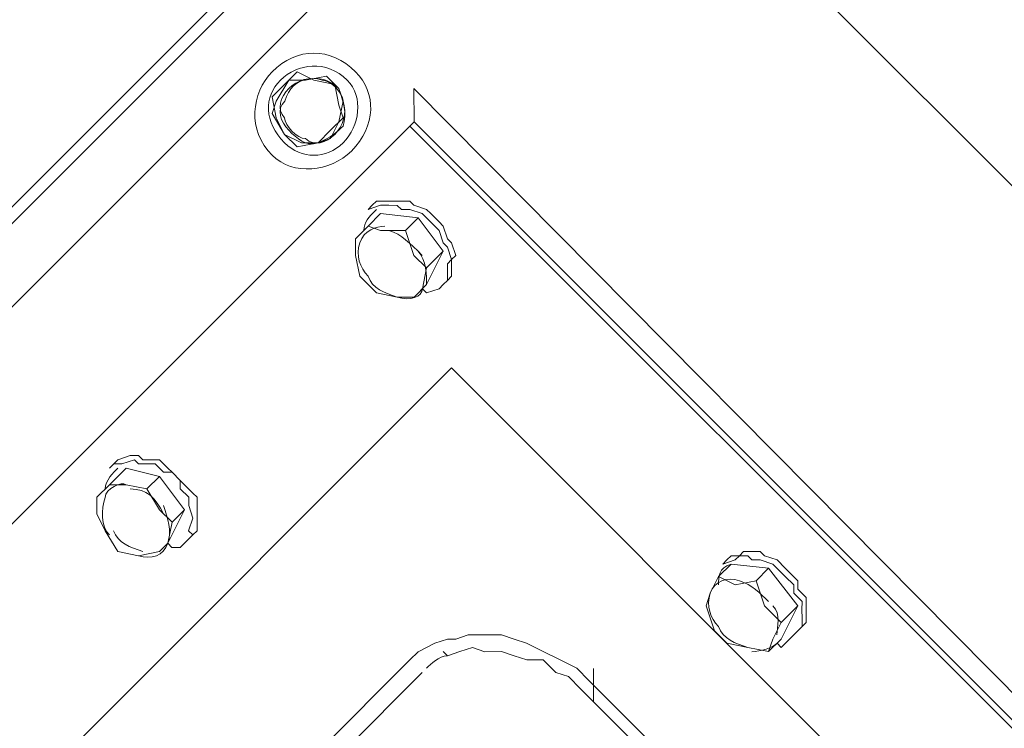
# Model space of a CAD drawing. Header units: millimetres. Extents: x -527259 to -526551, y -1129736 to -1129000.
# Tile 148 of 213: x -526843.972 to -526843.775, y -1129597.716 to -1129597.574. Entities that reach past the tile are written whole.
import ezdxf

# ---------------------------------------------------------------- set-up
doc = ezdxf.new("R2010")
doc.units = ezdxf.units.MM
doc.header["$LTSCALE"] = 12
doc.header["$PDSIZE"] = -4
for name, color, linetype, lineweight in [('koty', 6, 'Continuous', 9), ('Objekt', 230, 'Continuous', 9), ('text', 6, 'Continuous', 9)]:
    doc.layers.add(name, color=color, linetype=linetype, lineweight=lineweight)
doc.styles.add('laplan', font='txt', dxfattribs={"height": 0.002})
doc.styles.add('laplan N', font='txt')
doc.dimstyles.new('laplan', dxfattribs={"dimscale": 0, "dimtxt": 0.002, "dimasz": 0.0015, "dimexe": 0.002, "dimexo": 0, "dimgap": 0.001, "dimtad": 1, "dimtoh": 1, "dimrnd": 0.05, "dimzin": 1, "dimtxsty": 'laplan', "dimblk": 'OBLIQUE', "dimcen": 0.002, "dimclrd": 256, "dimclre": 256, "dimclrt": 256, "dimadec": 0, "dimazin": 0, "dimtfac": 1, "dimtmove": 1, "dimatfit": 2, "dimfxl": 0.0065, "dimfxlon": 1, "dimtfill": 1, "dimlwd": 13, "dimlwe": -1, "dimarcsym": 0})

# ---------------------------------------------------------------- blocks, each defined once
blk = doc.blocks.new('_OBLIQUE')
at = {"color": 0, "linetype": 'ByBlock'}
blk.add_line((-0.5, -0.5), (0.5, 0.5), dxfattribs=at)
blk = doc.blocks.new('*D174')
at = {"layer": 'Defpoints', "color": 0, "transparency": 16777216}
for p in [(-526845.93077, -1129584.64806), (-526846.26822, -1129584.97418), (-526833.23843, -1129598.45702)]:
    blk.add_point(p, dxfattribs=at)
at = {"layer": 'text', "transparency": 16777216}
for p, q in [((-526845.93544, -1129584.65258), (-526845.64313, -1129584.37009)), ((-526832.90565, -1129598.13542), (-526832.61334, -1129597.85293))]:
    blk.add_line(p, q, dxfattribs=at)
at = {"layer": 'text', "lineweight": 13, "transparency": 16777216}
blk.add_line((-526832.90098, -1129598.1309), (-526845.93077, -1129584.64806), dxfattribs=at)
at = {"layer": 'text', "lineweight": 13, "transparency": 16777216, "xscale": 0.3, "yscale": 0.3, "zscale": 0.3}
for p, rotation in [((-526845.93077, -1129584.64806), 134.021012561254), ((-526832.90098, -1129598.1309), 314.021012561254)]:
    blk.add_blockref('_OBLIQUE', p, dxfattribs=dict(at, rotation=rotation))
at = {"layer": 'text', "ltscale": 480, "transparency": 16777216, "insert": (-526839.1068, -1129591.09079), "char_height": 0.4, "attachment_point": 5, "rotation": 314.021, "style": 'laplan', "bg_fill": 3, "box_fill_scale": 1.1, "bg_fill_color": 256, "bg_fill_true_color": 13158600, "bg_fill_transparency": 0}
blk.add_mtext('18,75', dxfattribs=at)
blk = doc.blocks.new('*D195')
at = {"layer": 'Defpoints', "color": 0, "transparency": 16777216}
for p in [(-526847.67552, -1129586.33419), (-526834.64573, -1129599.81703), (-526836.50069, -1129601.60966)]:
    blk.add_point(p, dxfattribs=at)
at = {"layer": 'koty', "transparency": 16777216}
for p, q in [((-526849.5258, -1129588.1223), (-526849.81811, -1129588.40478)), ((-526836.49601, -1129601.60514), (-526836.78832, -1129601.88763))]:
    blk.add_line(p, q, dxfattribs=at)
at = {"layer": 'koty', "lineweight": 13, "transparency": 16777216}
blk.add_line((-526849.53048, -1129588.12681), (-526836.50069, -1129601.60966), dxfattribs=at)
at = {"layer": 'koty', "lineweight": 13, "transparency": 16777216, "xscale": 0.3, "yscale": 0.3, "zscale": 0.3}
for p, rotation in [((-526849.53048, -1129588.12681), 134.0210125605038), ((-526836.50069, -1129601.60966), 314.0210125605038)]:
    blk.add_blockref('_OBLIQUE', p, dxfattribs=dict(at, rotation=rotation))
at = {"layer": 'koty', "ltscale": 480, "transparency": 16777216, "insert": (-526842.70651, -1129594.56955), "char_height": 0.4, "attachment_point": 5, "rotation": 314.021, "style": 'laplan', "bg_fill": 3, "box_fill_scale": 1.1, "bg_fill_color": 256, "bg_fill_true_color": 13158600, "bg_fill_transparency": 0}
blk.add_mtext('18,75', dxfattribs=at)
blk = doc.blocks.new('*D216')
at = {"layer": 'Defpoints', "color": 0, "transparency": 16777216}
for p in [(-526847.60332, -1129586.25491), (-526833.35741, -1129600.99615), (-526836.48182, -1129604.01557)]:
    blk.add_point(p, dxfattribs=at)
at = {"layer": 'koty', "transparency": 16777216}
for p, q in [((-526850.72305, -1129589.26981), (-526851.01536, -1129589.5523)), ((-526836.47715, -1129604.01106), (-526836.76946, -1129604.29354))]:
    blk.add_line(p, q, dxfattribs=at)
at = {"layer": 'koty', "lineweight": 13, "transparency": 16777216}
blk.add_line((-526850.72773, -1129589.27433), (-526836.48182, -1129604.01557), dxfattribs=at)
at = {"layer": 'koty', "lineweight": 13, "transparency": 16777216, "xscale": 0.3, "yscale": 0.3, "zscale": 0.3}
for p, rotation in [((-526850.72773, -1129589.27433), 134.0210125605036), ((-526836.48182, -1129604.01557), 314.0210125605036)]:
    blk.add_blockref('_OBLIQUE', p, dxfattribs=dict(at, rotation=rotation))
at = {"layer": 'koty', "ltscale": 480, "transparency": 16777216, "insert": (-526844.39108, -1129595.21281), "char_height": 0.4, "attachment_point": 5, "rotation": 314.021, "style": 'laplan', "bg_fill": 3, "box_fill_scale": 1.1, "bg_fill_color": 256, "bg_fill_true_color": 13158600, "bg_fill_transparency": 0}
blk.add_mtext('20,50', dxfattribs=at)
blk = doc.blocks.new('A$C12ac11e3')
at = {"layer": 'Objekt'}
for p, q in [((-952.32, 3786.46), (-952.32, 5357.31)), ((-940.53, 4814.05), (-940.53, 3764.07)), ((-954.67, 3731.07), (-954.67, 4789.31)), ((-898.11, 4361.54), (10.46, 4361.54)), ((-909.89, 4286.12), (-914.61, 4290.83)), ((-914.61, 4290.83), (22.25, 4286.12)), ((-909.89, 4284.94), (-909.89, 4286.12)), ((-909.89, 4286.12), (22.25, 4286.12)), ((-909.89, 4284.94), (22.25, 4284.94)), ((22.25, 4284.94), (-909.89, 4284.94)), ((-909.89, 4284.94), (-909.89, 3819.46)), ((-893.39, 4286.12), (-898.11, 4286.12)), ((-898.11, 4286.12), (-898.11, 4286.12)), ((-898.11, 4286.12), (-898.11, 4286.12)), ((-898.11, 4286.12), (-898.11, 4286.12)), ((-888.68, 4286.12), (-893.39, 4286.12)), ((-888.68, 4286.12), (-888.68, 4286.12)), ((-887.5, 4286.12), (-888.68, 4286.12)), ((-888.68, 4286.12), (-888.68, 4286.12)), ((-799.12, 4286.12), (-799.12, 4286.12)), ((-799.12, 4286.12), (-799.12, 4286.12)), ((-799.12, 4286.12), (-794.41, 4286.12)), ((-794.41, 4286.12), (-788.51, 4286.12)), ((-788.51, 4286.12), (-788.51, 4286.12)), ((-788.51, 4286.12), (-788.51, 4286.12)), ((-928.75, 4280.22), (-931.1, 4276.69)), ((-926.39, 4280.22), (-929.92, 4277.87)), ((-925.21, 4280.22), (-928.75, 4280.22)), ((-922.85, 4277.87), (-926.39, 4280.22)), ((-922.85, 4279.05), (-925.21, 4280.22)), ((-920.5, 4275.51), (-922.85, 4279.05)), ((-929.92, 4277.87), (-933.46, 4276.69)), ((-920.5, 4276.69), (-922.85, 4277.87)), ((-933.46, 4276.69), (-933.46, 4273.15)), ((-931.1, 4276.69), (-933.46, 4274.33)), ((-920.5, 4273.15), (-920.5, 4276.69)), ((-919.32, 4271.97), (-920.5, 4275.51)), ((-898.11, 4274.33), (-895.75, 4275.51)), ((-895.75, 4275.51), (-894.57, 4275.51)), ((-894.57, 4275.51), (-892.22, 4275.51)), ((-892.22, 4275.51), (-891.04, 4275.51)), ((-891.04, 4275.51), (-888.68, 4274.33)), ((-799.12, 4274.33), (-796.76, 4275.51)), ((-796.76, 4275.51), (-794.41, 4275.51)), ((-794.41, 4275.51), (-793.23, 4275.51)), ((-793.23, 4275.51), (-790.87, 4275.51)), ((-790.87, 4275.51), (-789.69, 4274.33)), ((-933.46, 4274.33), (-932.28, 4269.62)), ((-933.46, 4273.15), (-933.46, 4269.62)), ((-920.5, 4269.62), (-920.5, 4273.15)), ((-901.64, 4268.44), (-895.75, 4273.15)), ((-901.64, 4271.97), (-900.46, 4273.15)), ((-900.46, 4273.15), (-899.29, 4274.33)), ((-899.29, 4274.33), (-898.11, 4274.33)), ((-899.29, 4271.97), (-898.11, 4273.15)), ((-898.11, 4273.15), (-895.75, 4274.33)), ((-895.75, 4274.33), (-894.57, 4274.33)), ((-895.75, 4273.15), (-895.75, 4269.62)), ((-895.75, 4273.15), (-887.5, 4271.97)), ((-894.57, 4274.33), (-892.22, 4274.33)), ((-892.22, 4274.33), (-891.04, 4274.33)), ((-891.04, 4274.33), (-888.68, 4273.15)), ((-888.68, 4274.33), (-887.5, 4274.33)), ((-888.68, 4273.15), (-887.5, 4273.15)), ((-887.5, 4274.33), (-885.14, 4273.15)), ((-887.5, 4273.15), (-885.14, 4271.97)), ((-885.14, 4273.15), (-885.14, 4271.97)), ((-802.65, 4268.44), (-796.76, 4273.15)), ((-802.65, 4271.97), (-801.48, 4273.15)), ((-801.48, 4273.15), (-800.3, 4274.33)), ((-800.3, 4274.33), (-799.12, 4274.33)), ((-800.3, 4271.97), (-799.12, 4273.15)), ((-799.12, 4273.15), (-796.76, 4274.33)), ((-796.76, 4274.33), (-794.41, 4274.33)), ((-796.76, 4273.15), (-796.76, 4269.62)), ((-796.76, 4273.15), (-787.33, 4271.97)), ((-794.41, 4274.33), (-793.23, 4274.33)), ((-793.23, 4274.33), (-790.87, 4274.33)), ((-790.87, 4274.33), (-789.69, 4273.15)), ((-789.69, 4274.33), (-787.33, 4274.33)), ((-789.69, 4273.15), (-787.33, 4273.15)), ((-787.33, 4274.33), (-786.16, 4273.15)), ((-787.33, 4273.15), (-786.16, 4271.97)), ((-786.16, 4273.15), (-784.98, 4271.97)), ((-920.5, 4269.62), (-919.32, 4271.97)), ((-902.82, 4270.8), (-901.64, 4271.97)), ((-901.64, 4270.8), (-900.46, 4271.97)), ((-900.46, 4271.97), (-899.29, 4271.97)), ((-887.5, 4271.97), (-887.5, 4267.26)), ((-887.5, 4271.97), (-885.14, 4264.9)), ((-885.14, 4271.97), (-885.14, 4270.8)), ((-885.14, 4271.97), (-883.97, 4270.8)), ((-802.65, 4270.8), (-801.48, 4271.97)), ((-802.65, 4270.8), (-802.65, 4271.97)), ((-801.48, 4271.97), (-800.3, 4271.97)), ((-787.33, 4271.97), (-787.33, 4267.26)), ((-787.33, 4271.97), (-784.98, 4264.9)), ((-786.16, 4271.97), (-784.98, 4270.8)), ((-784.98, 4271.97), (-783.8, 4270.8)), ((-933.46, 4269.62), (-929.92, 4267.26)), ((-932.28, 4269.62), (-931.1, 4267.26)), ((-922.85, 4267.26), (-920.5, 4269.62)), ((-922.85, 4266.08), (-920.5, 4269.62)), ((-904, 4269.62), (-902.82, 4270.8)), ((-904, 4267.26), (-902.82, 4269.62)), ((-904, 4268.44), (-904, 4269.62)), ((-902.82, 4269.62), (-901.64, 4270.8)), ((-895.75, 4269.62), (-899.29, 4266.08)), ((-891.04, 4267.26), (-895.75, 4269.62)), ((-895.75, 4269.62), (-895.75, 4269.62)), ((-885.14, 4270.8), (-883.97, 4269.62)), ((-883.97, 4270.8), (-882.79, 4269.62)), ((-883.97, 4269.62), (-882.79, 4268.44)), ((-882.79, 4269.62), (-882.79, 4268.44)), ((-803.83, 4269.62), (-802.65, 4270.8)), ((-803.83, 4267.26), (-802.65, 4269.62)), ((-803.83, 4268.44), (-803.83, 4269.62)), ((-802.65, 4269.62), (-802.65, 4270.8)), ((-796.76, 4269.62), (-799.12, 4266.08)), ((-792.05, 4267.26), (-796.76, 4269.62)), ((-796.76, 4269.62), (-796.76, 4269.62)), ((-784.98, 4270.8), (-783.8, 4269.62)), ((-783.8, 4270.8), (-783.8, 4269.62)), ((-783.8, 4269.62), (-783.8, 4268.44)), ((-783.8, 4269.62), (-783.8, 4268.44)), ((-931.1, 4267.26), (-926.39, 4266.08)), ((-929.92, 4267.26), (-926.39, 4266.08)), ((-926.39, 4266.08), (-922.85, 4267.26)), ((-904, 4268.44), (-904, 4267.26)), ((-904, 4267.26), (-904, 4267.26)), ((-901.64, 4264.9), (-901.64, 4268.44)), ((-887.5, 4267.26), (-891.04, 4267.26)), ((-885.14, 4263.73), (-887.5, 4267.26)), ((-887.5, 4267.26), (-887.5, 4267.26)), ((-882.79, 4267.26), (-882.79, 4268.44)), ((-882.79, 4268.44), (-882.79, 4268.44)), ((-882.79, 4268.44), (-882.79, 4267.26)), ((-882.79, 4267.26), (-882.79, 4266.08)), ((-803.83, 4268.44), (-803.83, 4267.26)), ((-803.83, 4267.26), (-803.83, 4267.26)), ((-802.65, 4264.9), (-802.65, 4268.44)), ((-787.33, 4267.26), (-792.05, 4267.26)), ((-786.16, 4263.73), (-787.33, 4267.26)), ((-787.33, 4267.26), (-787.33, 4267.26)), ((-783.8, 4267.26), (-783.8, 4268.44)), ((-783.8, 4268.44), (-783.8, 4268.44)), ((-783.8, 4268.44), (-783.8, 4267.26)), ((-783.8, 4267.26), (-783.8, 4266.08)), ((-926.39, 4266.08), (-922.85, 4266.08)), ((-899.29, 4266.08), (-901.64, 4264.9)), ((-882.79, 4266.08), (-883.97, 4263.73)), ((-799.12, 4266.08), (-802.65, 4264.9)), ((-783.8, 4266.08), (-783.8, 4263.73)), ((-901.64, 4264.9), (-901.64, 4261.37)), ((-885.14, 4264.9), (-885.14, 4261.37)), ((-885.14, 4261.37), (-885.14, 4263.73)), ((-883.97, 4263.73), (-885.14, 4263.73)), ((-802.65, 4264.9), (-801.48, 4261.37)), ((-784.98, 4261.37), (-786.16, 4263.73)), ((-784.98, 4264.9), (-784.98, 4261.37)), ((-783.8, 4263.73), (-784.98, 4263.73)), ((-901.64, 4261.37), (-901.64, 4261.37)), ((-901.64, 4261.37), (-899.29, 4259.01)), ((-887.5, 4259.01), (-885.14, 4261.37)), ((-885.14, 4261.37), (-885.14, 4261.37)), ((-801.48, 4261.37), (-801.48, 4261.37)), ((-801.48, 4261.37), (-800.3, 4259.01)), ((-788.51, 4259.01), (-784.98, 4261.37)), ((-784.98, 4261.37), (-784.98, 4261.37)), ((-899.29, 4259.01), (-895.75, 4256.65)), ((-891.04, 4256.65), (-887.5, 4259.01)), ((-800.3, 4259.01), (-795.58, 4256.65)), ((-792.05, 4256.65), (-788.51, 4259.01)), ((-895.75, 4256.65), (-891.04, 4256.65)), ((-17.82, 4256.65), (-869.83, 4256.65)), ((-869.83, 4256.65), (-869.83, 3847.74)), ((-795.58, 4256.65), (-792.05, 4256.65)), ((-802.65, 4229.55), (-807.37, 4234.26)), ((-807.37, 4234.26), (-807.37, 4234.26)), ((-809.73, 4231.91), (-813.26, 4230.73)), ((-806.19, 4231.91), (-809.73, 4231.91)), ((-802.65, 4231.91), (-806.19, 4231.91)), ((-84.99, 4231.91), (-802.65, 4231.91)), ((-813.26, 4230.73), (-816.8, 4229.55)), ((-820.33, 4228.37), (-822.69, 4227.19)), ((-816.8, 4229.55), (-820.33, 4228.37)), ((-817.97, 4226.02), (-815.62, 4228.37)), ((-815.62, 4228.37), (-812.08, 4228.37)), ((-812.08, 4228.37), (-809.73, 4229.55)), ((-809.73, 4229.55), (-806.19, 4229.55)), ((-806.19, 4229.55), (-802.65, 4229.55)), ((-802.65, 4229.55), (-84.99, 4229.55)), ((-825.04, 4226.02), (-827.4, 4223.66)), ((-822.69, 4227.19), (-825.04, 4226.02)), ((-820.33, 4224.84), (-817.97, 4226.02)), ((-822.69, 4223.66), (-820.33, 4224.84)), ((-827.4, 4223.66), (-829.76, 4221.3)), ((-825.04, 4221.3), (-822.69, 4223.66)), ((-829.76, 4221.3), (-830.94, 4218.95)), ((-828.58, 4217.77), (-827.4, 4220.12)), ((-827.4, 4220.12), (-825.04, 4221.3)), ((-830.94, 4218.95), (-832.12, 4217.77)), ((-832.12, 4217.77), (-833.29, 4215.41)), ((-829.76, 4215.41), (-828.58, 4217.77)), ((-833.29, 4215.41), (-834.47, 4211.87)), ((-830.94, 4215.41), (-829.76, 4215.41)), ((-834.47, 4211.87), (-834.47, 4209.52)), ((-834.47, 4209.52), (-834.47, 3894.88)), ((-830.94, 4209.52), (-830.94, 3894.88)), ((-899.29, 4201.27), (-898.11, 4202.45)), ((-898.11, 4202.45), (-895.75, 4202.45)), ((-895.75, 4201.27), (-894.57, 4202.45)), ((-895.75, 4202.45), (-894.57, 4202.45)), ((-894.57, 4202.45), (-892.22, 4202.45)), ((-894.57, 4202.45), (-892.22, 4202.45)), ((-892.22, 4202.45), (-891.04, 4201.27)), ((-892.22, 4202.45), (-891.04, 4202.45)), ((-891.04, 4202.45), (-888.68, 4202.45)), ((-888.68, 4202.45), (-887.5, 4202.45)), ((-887.5, 4202.45), (-885.14, 4200.09)), ((-900.46, 4200.09), (-899.29, 4201.27)), ((-899.29, 4200.09), (-898.11, 4201.27)), ((-898.11, 4201.27), (-895.75, 4201.27)), ((-891.04, 4201.27), (-888.68, 4201.27)), ((-888.68, 4201.27), (-887.5, 4200.09)), ((-904, 4196.55), (-902.82, 4198.91)), ((-902.82, 4198.91), (-901.64, 4200.09)), ((-902.82, 4196.55), (-901.64, 4198.91)), ((-901.64, 4196.55), (-895.75, 4200.09)), ((-901.64, 4200.09), (-900.46, 4200.09)), ((-901.64, 4198.91), (-900.46, 4198.91)), ((-900.46, 4198.91), (-899.29, 4200.09)), ((-895.75, 4200.09), (-895.75, 4196.55)), ((-895.75, 4200.09), (-887.5, 4198.91)), ((-887.5, 4200.09), (-885.14, 4198.91)), ((-887.5, 4198.91), (-887.5, 4195.38)), ((-887.5, 4198.91), (-885.14, 4191.84)), ((-885.14, 4200.09), (-885.14, 4200.09)), ((-885.14, 4200.09), (-883.97, 4198.91)), ((-885.14, 4198.91), (-885.14, 4198.91)), ((-885.14, 4198.91), (-883.97, 4196.55)), ((-883.97, 4198.91), (-882.79, 4197.73)), ((-904, 4196.55), (-904, 4194.2)), ((-904, 4195.38), (-902.82, 4196.55)), ((-904, 4196.55), (-904, 4196.55)), ((-901.64, 4191.84), (-901.64, 4196.55)), ((-895.75, 4196.55), (-899.29, 4194.2)), ((-891.04, 4195.38), (-895.75, 4196.55)), ((-895.75, 4196.55), (-895.75, 4196.55)), ((-883.97, 4196.55), (-882.79, 4196.55)), ((-882.79, 4197.73), (-882.79, 4196.55)), ((-882.79, 4194.2), (-882.79, 4196.55)), ((-882.79, 4196.55), (-882.79, 4196.55)), ((-882.79, 4196.55), (-882.79, 4194.2)), ((-887.5, 4195.38), (-891.04, 4195.38)), ((-885.14, 4191.84), (-887.5, 4195.38)), ((-887.5, 4195.38), (-887.5, 4195.38)), ((-904, 4194.2), (-904, 4194.2)), ((-899.29, 4194.2), (-901.64, 4191.84)), ((-882.79, 4193.02), (-883.97, 4191.84)), ((-882.79, 4194.2), (-882.79, 4193.02)), ((-901.64, 4191.84), (-901.64, 4188.31)), ((-885.14, 4191.84), (-885.14, 4189.48)), ((-885.14, 4189.48), (-885.14, 4191.84)), ((-883.97, 4191.84), (-885.14, 4191.84)), ((-887.5, 4185.95), (-885.14, 4189.48)), ((-885.14, 4189.48), (-885.14, 4189.48)), ((-901.64, 4188.31), (-901.64, 4188.31)), ((-901.64, 4188.31), (-899.29, 4185.95)), ((-899.29, 4185.95), (-895.75, 4184.77)), ((-895.75, 4184.77), (-891.04, 4183.59)), ((-891.04, 4183.59), (-887.5, 4185.95))]:
    blk.add_line(p, q, dxfattribs=at)
for points in [[(-914.61, 4273.15), (-914.61, 4280.22), (-919.32, 4284.94), (-925.21, 4284.94), (-925.21, 4284.94), (-932.28, 4284.94), (-937, 4280.22), (-937, 4273.15), (-937, 4273.15), (-937, 4267.26), (-932.28, 4261.37), (-925.21, 4261.37), (-925.21, 4261.37), (-919.32, 4261.37), (-914.61, 4267.26), (-914.61, 4273.15)], [(-916.96, 4273.15), (-916.96, 4277.87), (-920.5, 4282.58), (-925.21, 4282.58), (-925.21, 4282.58), (-931.1, 4282.58), (-934.64, 4277.87), (-934.64, 4273.15), (-934.64, 4273.15), (-934.64, 4268.44), (-931.1, 4264.9), (-925.21, 4264.9), (-925.21, 4264.9), (-920.5, 4264.9), (-916.96, 4268.44), (-916.96, 4273.15)]]:
    blk.add_open_spline(points, degree=3, knots=[0, 0, 0, 0, 0.0625, 0.0625, 0.0625, 0.062501, 0.125, 0.125, 0.125, 0.125001, 0.1875, 0.1875, 0.1875, 0.187501, 1, 1, 1, 1], dxfattribs=at)
for points in [[(-928.75, 4279.05), (-931.1, 4277.87), (-932.28, 4275.51), (-932.28, 4273.15)], [(-925.21, 4280.22), (-927.57, 4280.22), (-929.92, 4279.05), (-931.1, 4276.69)], [(-922.85, 4279.05), (-924.03, 4280.22), (-927.57, 4280.22), (-928.75, 4279.05)], [(-919.32, 4275.51), (-920.5, 4277.87), (-922.85, 4279.05), (-925.21, 4280.22)], [(-919.32, 4273.15), (-919.32, 4275.51), (-920.5, 4277.87), (-922.85, 4279.05)], [(-931.1, 4276.69), (-932.28, 4275.51), (-932.28, 4273.15), (-931.1, 4270.8)], [(-920.5, 4269.62), (-919.32, 4271.97), (-919.32, 4274.33), (-919.32, 4275.51)], [(-932.28, 4273.15), (-932.28, 4270.8), (-931.1, 4268.44), (-928.75, 4268.44)], [(-922.85, 4268.44), (-920.5, 4268.44), (-919.32, 4270.8), (-919.32, 4273.15)], [(-931.1, 4270.8), (-931.1, 4268.44), (-928.75, 4267.26), (-926.39, 4267.26)], [(-926.39, 4267.26), (-924.03, 4267.26), (-921.68, 4267.26), (-920.5, 4269.62)], [(-928.75, 4268.44), (-927.57, 4267.26), (-924.03, 4267.26), (-922.85, 4268.44)], [(-902.82, 4268.44), (-902.82, 4266.08), (-902.82, 4264.9), (-901.64, 4263.73)], [(-899.29, 4267.26), (-900.46, 4266.08), (-901.64, 4263.73), (-900.46, 4261.37)], [(-889.86, 4268.44), (-893.39, 4268.44), (-895.75, 4268.44), (-898.11, 4267.26)], [(-885.14, 4264.9), (-886.32, 4266.08), (-888.68, 4268.44), (-891.04, 4268.44)], [(-802.65, 4268.44), (-803.83, 4266.08), (-802.65, 4264.9), (-801.48, 4263.73)], [(-799.12, 4267.26), (-801.48, 4266.08), (-802.65, 4263.73), (-801.48, 4261.37)], [(-792.05, 4268.44), (-794.41, 4268.44), (-796.76, 4268.44), (-799.12, 4267.26)], [(-786.16, 4264.9), (-787.33, 4266.08), (-788.51, 4268.44), (-790.87, 4268.44)], [(-887.5, 4259.01), (-885.14, 4260.19), (-883.97, 4262.55), (-885.14, 4263.73)], [(-787.33, 4259.01), (-786.16, 4260.19), (-784.98, 4262.55), (-784.98, 4263.73)], [(-900.46, 4261.37), (-899.29, 4259.01), (-896.93, 4257.83), (-894.57, 4257.83)], [(-801.48, 4261.37), (-800.3, 4259.01), (-797.94, 4257.83), (-795.58, 4257.83)], [(-894.57, 4257.83), (-892.22, 4256.65), (-889.86, 4257.83), (-887.5, 4259.01)], [(-795.58, 4257.83), (-793.23, 4256.65), (-790.87, 4257.83), (-788.51, 4259.01)], [(-829.76, 4215.41), (-830.94, 4214.23), (-830.94, 4211.87), (-830.94, 4210.7)], [(-889.86, 4195.38), (-893.39, 4196.55), (-895.75, 4196.55), (-898.11, 4194.2)], [(-885.14, 4191.84), (-886.32, 4194.2), (-888.68, 4195.38), (-891.04, 4196.55)], [(-902.82, 4195.38), (-902.82, 4194.2), (-902.82, 4191.84), (-901.64, 4190.66)], [(-899.29, 4194.2), (-900.46, 4194.2), (-901.64, 4190.66), (-900.46, 4189.48)], [(-887.5, 4185.95), (-885.14, 4187.13), (-883.97, 4189.48), (-885.14, 4191.84)], [(-900.46, 4189.48), (-899.29, 4187.13), (-896.93, 4184.77), (-894.57, 4184.77)], [(-894.57, 4185.95), (-892.22, 4184.77), (-889.86, 4185.95), (-887.5, 4187.13)]]:
    blk.add_open_spline(points, degree=3, dxfattribs=at)

msp = doc.modelspace()

# ---------------------------------------------------------------- dimensions: what is measured, and where the dimension line sits
at = {"layer": 'text'}
dim = msp.add_aligned_dim(p1=(-526833.23843, -1129598.45702), p2=(-526846.26822, -1129584.97418), distance=-0.46929, dimstyle='laplan', override={"dimscale": 0}, dxfattribs=at)
dim.commit()
dim.dimension.update_dxf_attribs({"geometry": '*D174', "text_midpoint": (-526839.1068, -1129591.09079)})

# ---------------------------------------------------------------- next in the draw order: dimensions: what is measured, and where the dimension line sits
at = {"layer": 'koty'}
dim = msp.add_aligned_dim(p1=(-526847.67552, -1129586.33419), p2=(-526834.64573, -1129599.81703), distance=-2.57961, dimstyle='laplan', override={"dimscale": 0}, dxfattribs=at)
dim.commit()
dim.dimension.update_dxf_attribs({"geometry": '*D195', "text_midpoint": (-526842.70651, -1129594.56955)})

# ---------------------------------------------------------------- next in the draw order: dimensions: what is measured, and where the dimension line sits
dim = msp.add_linear_dim(base=(-526836.48182, -1129604.01557), p1=(-526847.60332, -1129586.25491), p2=(-526833.35741, -1129600.99615), angle=314.021, dimstyle='laplan', override={"dimscale": 0}, dxfattribs=at)
dim.commit()
dim.dimension.update_dxf_attribs({"geometry": '*D216', "text_midpoint": (-526844.70015, -1129595.51149), "dimtype": 161})

# ---------------------------------------------------------------- next in the draw order: hatches: boundary and pattern name
at = {"layer": 'Objekt', "transparency": 33554534}
h = msp.add_hatch(dxfattribs=at)
h.set_pattern_fill('ANSI37', color=256, scale=0.08)
h.set_pattern_definition([(45, (-526841.57088, -1129594.14204), (-0.179605, 0.179605), []), (135, (-526841.57088, -1129594.14204), (-0.179605, -0.179605), [])])
h.paths.add_polyline_path([(-526841.35436, -1129598.12376), (-526842.34652, -1129599.11592), (-526842.9122, -1129598.55023), (-526843.75852, -1129599.39655), (-526845.03132, -1129598.12376), (-526843.19284, -1129596.28528), (-526842.45924, -1129597.01888), (-526841.88663, -1129596.44628), (-526842.62023, -1129595.71268), (-526841.14268, -1129594.23513), (-526841.49019, -1129593.87553), (-526847.88129, -1129600.26663), (-526845.40241, -1129602.7455), (-526845.19717, -1129602.77661), (-526844.91433, -1129602.77661), (-526840.58886, -1129598.45115)])
edge = h.paths.add_edge_path(flags=16)
edge.add_line((-526844.93964, -1129600.16623), (-526844.97291, -1129600.19014))
edge.add_line((-526844.97291, -1129600.19014), (-526844.99635, -1129600.16669))
edge.add_line((-526844.99635, -1129600.16669), (-526845.08421, -1129600.25455))
edge.add_line((-526845.08421, -1129600.25455), (-526845.05762, -1129600.28114))
edge.add_line((-526845.05762, -1129600.28114), (-526845.11419, -1129600.33771))
edge.add_line((-526845.11419, -1129600.33771), (-526845.14078, -1129600.31112))
edge.add_line((-526845.14078, -1129600.31112), (-526845.23326, -1129600.4036))
edge.add_line((-526845.23326, -1129600.4036), (-526845.23638, -1129600.40672))
edge.add_arc((-526845.25102, -1129600.39194), 0.0208, 225, 314.7245, ccw=False)
edge.add_line((-526845.26573, -1129600.40665), (-526845.37326, -1129600.29912))
edge.add_arc((-526845.37926, -1129600.30712), 0.01, 53.1096, 75.1753)
edge.add_line((-526845.3767, -1129600.29745), (-526845.38954, -1129600.29401))
edge.add_line((-526845.38954, -1129600.29401), (-526845.39378, -1129600.28977))
edge.add_line((-526845.39378, -1129600.28977), (-526845.50445, -1129600.1791))
edge.add_line((-526845.50445, -1129600.1791), (-526845.50869, -1129600.17486))
edge.add_line((-526845.50869, -1129600.17486), (-526845.51214, -1129600.16197))
edge.add_arc((-526845.52179, -1129600.16458), 0.01, 15.1753, 53.1096)
edge.add_line((-526845.51579, -1129600.15659), (-526845.57255, -1129600.09982))
edge.add_line((-526845.57255, -1129600.09982), (-526845.57572, -1129600.09666))
edge.add_arc((-526845.56101, -1129600.08195), 0.0208, 135, 225, ccw=False)
edge.add_line((-526845.57572, -1129600.06724), (-526845.48019, -1129599.97171))
edge.add_line((-526845.48019, -1129599.97171), (-526845.50876, -1129599.94314))
edge.add_line((-526845.50876, -1129599.94314), (-526845.48578, -1129599.92016))
edge.add_line((-526845.48578, -1129599.92016), (-526845.46987, -1129599.93607))
edge.add_arc((-526845.46456, -1129599.93077), 0.0075, 225, 405)
edge.add_line((-526845.45926, -1129599.92547), (-526845.47517, -1129599.90956))
edge.add_line((-526845.47517, -1129599.90956), (-526845.45219, -1129599.88657))
edge.add_line((-526845.45219, -1129599.88657), (-526845.42362, -1129599.91514))
edge.add_line((-526845.42362, -1129599.91514), (-526844.99342, -1129599.48494))
edge.add_line((-526844.99342, -1129599.48494), (-526845.02199, -1129599.45637))
edge.add_line((-526845.02199, -1129599.45637), (-526844.99901, -1129599.43339))
edge.add_line((-526844.99901, -1129599.43339), (-526844.9831, -1129599.4493))
edge.add_arc((-526844.97779, -1129599.444), 0.0075, 225, 405)
edge.add_line((-526844.97249, -1129599.43869), (-526844.9884, -1129599.42278))
edge.add_line((-526844.9884, -1129599.42278), (-526844.96542, -1129599.3998))
edge.add_line((-526844.96542, -1129599.3998), (-526844.93685, -1129599.42837))
edge.add_line((-526844.93685, -1129599.42837), (-526844.84139, -1129599.33291))
edge.add_arc((-526844.82668, -1129599.34762), 0.0208, 50.6205, 135, ccw=False)
edge.add_line((-526844.81349, -1129599.33154), (-526844.80888, -1129599.33615))
edge.add_line((-526844.80888, -1129599.33615), (-526844.80356, -1129599.34132))
edge.add_line((-526844.80356, -1129599.34132), (-526844.81198, -1129599.33291))
edge.add_line((-526844.81198, -1129599.33291), (-526844.80888, -1129599.33615))
edge.add_line((-526844.80888, -1129599.33615), (-526844.50205, -1129599.64298))
edge.add_arc((-526844.51676, -1129599.65768), 0.0208, -45, 45, ccw=False)
edge.add_line((-526844.50205, -1129599.67239), (-526844.54755, -1129599.71789))
edge.add_line((-526844.54755, -1129599.71789), (-526844.52411, -1129599.74134))
edge.add_line((-526844.52411, -1129599.74134), (-526844.54802, -1129599.77461))
edge.add_line((-526844.54802, -1129599.77461), (-526844.93964, -1129600.16623))
edge = h.paths.add_edge_path(flags=0)
edge.add_arc((-526845.25102, -1129600.35065), 0.01027, 228.3788, 319.1482, ccw=False)
edge.add_line((-526845.25784, -1129600.35832), (-526845.31441, -1129600.30176))
edge.add_arc((-526845.30759, -1129600.29408), 0.01027, 135.0759, 228.3788, ccw=False)
edge.add_line((-526845.31486, -1129600.28683), (-526844.62189, -1129599.59386))
edge.add_arc((-526844.61462, -1129599.60112), 0.01027, 48.3817, 135.0759, ccw=False)
edge.add_line((-526844.6078, -1129599.59344), (-526844.55064, -1129599.65061))
edge.add_arc((-526844.55771, -1129599.65768), 0.01, -45, 45, ccw=False)
edge.add_line((-526844.55064, -1129599.66475), (-526845.24325, -1129600.35736))
edge = h.paths.add_edge_path(flags=0)
edge.add_arc((-526845.35708, -1129600.24458), 0.01027, 228.3788, 315, ccw=False)
edge.add_line((-526845.3639, -1129600.25226), (-526845.42047, -1129600.19569))
edge.add_arc((-526845.41365, -1129600.18801), 0.01027, 135.0759, 228.3788, ccw=False)
edge.add_line((-526845.42092, -1129600.18076), (-526844.72796, -1129599.4878))
edge.add_arc((-526844.72069, -1129599.49505), 0.01027, 48.3817, 135.0759, ccw=False)
edge.add_line((-526844.71387, -1129599.48737), (-526844.6573, -1129599.54394))
edge.add_arc((-526844.66412, -1129599.55162), 0.01027, -45, 48.3817, ccw=False)
edge.add_line((-526844.65686, -1129599.55888), (-526845.34982, -1129600.25184))
edge = h.paths.add_edge_path(flags=0)
edge.add_arc((-526845.10005, -1129600.29528), 0.0075, 0, 360)
edge = h.paths.add_edge_path(flags=0)
edge.add_arc((-526845.46315, -1129600.13852), 0.01027, 228.3788, 315, ccw=False)
edge.add_line((-526845.46997, -1129600.14619), (-526845.4704, -1129600.14576))
edge.add_line((-526845.4704, -1129600.14576), (-526845.52654, -1129600.08962))
edge.add_arc((-526845.51972, -1129600.08195), 0.01027, 139.149, 228.3788, ccw=False)
edge.add_line((-526845.52749, -1129600.07523), (-526844.83451, -1129599.38226))
edge.add_arc((-526844.82675, -1129599.38898), 0.01027, 48.3817, 139.0767, ccw=False)
edge.add_line((-526844.81993, -1129599.38131), (-526844.76337, -1129599.43788))
edge.add_arc((-526844.77019, -1129599.44555), 0.01027, -45, 48.3817, ccw=False)
edge.add_line((-526844.76292, -1129599.45281), (-526845.45589, -1129600.14578))
edge = h.paths.add_edge_path(flags=16)
edge.add_line((-526845.483, -1129600.65423), (-526845.5285, -1129600.69973))
edge.add_line((-526845.5285, -1129600.69973), (-526845.50506, -1129600.72318))
edge.add_line((-526845.50506, -1129600.72318), (-526845.52896, -1129600.75645))
edge.add_line((-526845.52896, -1129600.75645), (-526845.92059, -1129601.14807))
edge.add_line((-526845.92059, -1129601.14807), (-526845.95386, -1129601.17198))
edge.add_line((-526845.95386, -1129601.17198), (-526845.9773, -1129601.14853))
edge.add_line((-526845.9773, -1129601.14853), (-526846.06516, -1129601.23639))
edge.add_line((-526846.06516, -1129601.23639), (-526846.03857, -1129601.26298))
edge.add_line((-526846.03857, -1129601.26298), (-526846.09514, -1129601.31955))
edge.add_line((-526846.09514, -1129601.31955), (-526846.12173, -1129601.29296))
edge.add_line((-526846.12173, -1129601.29296), (-526846.21421, -1129601.38544))
edge.add_line((-526846.21421, -1129601.38544), (-526846.21733, -1129601.38856))
edge.add_arc((-526846.23197, -1129601.37378), 0.0208, 225, 314.7245, ccw=False)
edge.add_line((-526846.24667, -1129601.38849), (-526846.35421, -1129601.28096))
edge.add_arc((-526846.36021, -1129601.28895), 0.01, 53.1096, 75.1753)
edge.add_line((-526846.35765, -1129601.27929), (-526846.37049, -1129601.27585))
edge.add_line((-526846.37049, -1129601.27585), (-526846.37473, -1129601.27161))
edge.add_line((-526846.37473, -1129601.27161), (-526846.48539, -1129601.16094))
edge.add_line((-526846.48539, -1129601.16094), (-526846.48964, -1129601.1567))
edge.add_line((-526846.48964, -1129601.1567), (-526846.49309, -1129601.1438))
edge.add_arc((-526846.50274, -1129601.14642), 0.01, 15.1753, 53.1096)
edge.add_line((-526846.49674, -1129601.13842), (-526846.5535, -1129601.08166))
edge.add_line((-526846.5535, -1129601.08166), (-526846.55667, -1129601.07849))
edge.add_arc((-526846.54196, -1129601.06379), 0.0208, 135, 225, ccw=False)
edge.add_line((-526846.55667, -1129601.04908), (-526846.46114, -1129600.95355))
edge.add_line((-526846.46114, -1129600.95355), (-526846.48971, -1129600.92498))
edge.add_line((-526846.48971, -1129600.92498), (-526846.46673, -1129600.902))
edge.add_line((-526846.46673, -1129600.902), (-526846.45082, -1129600.91791))
edge.add_arc((-526846.44551, -1129600.91261), 0.0075, 225, 405)
edge.add_line((-526846.44021, -1129600.9073), (-526846.45612, -1129600.89139))
edge.add_line((-526846.45612, -1129600.89139), (-526846.43314, -1129600.86841))
edge.add_line((-526846.43314, -1129600.86841), (-526846.40457, -1129600.89698))
edge.add_line((-526846.40457, -1129600.89698), (-526845.97437, -1129600.46678))
edge.add_line((-526845.97437, -1129600.46678), (-526846.00293, -1129600.43821))
edge.add_line((-526846.00293, -1129600.43821), (-526845.97995, -1129600.41523))
edge.add_line((-526845.97995, -1129600.41523), (-526845.96404, -1129600.43114))
edge.add_arc((-526845.95874, -1129600.42583), 0.0075, 225, 405)
edge.add_line((-526845.95344, -1129600.42053), (-526845.96935, -1129600.40462))
edge.add_line((-526845.96935, -1129600.40462), (-526845.94637, -1129600.38164))
edge.add_line((-526845.94637, -1129600.38164), (-526845.9178, -1129600.41021))
edge.add_line((-526845.9178, -1129600.41021), (-526845.82234, -1129600.31475))
edge.add_arc((-526845.80763, -1129600.32946), 0.0208, 50.6205, 135, ccw=False)
edge.add_line((-526845.79443, -1129600.31338), (-526845.78983, -1129600.31799))
edge.add_line((-526845.78983, -1129600.31799), (-526845.78451, -1129600.32316))
edge.add_line((-526845.78451, -1129600.32316), (-526845.79292, -1129600.31475))
edge.add_line((-526845.79292, -1129600.31475), (-526845.79299, -1129600.31482))
edge.add_line((-526845.79299, -1129600.31482), (-526845.483, -1129600.62481))
edge.add_arc((-526845.49771, -1129600.63952), 0.0208, -45, 45, ccw=False)
edge = h.paths.add_edge_path(flags=0)
edge.add_line((-526845.53158, -1129600.64659), (-526846.2242, -1129601.3392))
edge.add_arc((-526846.23197, -1129601.33249), 0.01027, 228.3788, 319.1482, ccw=False)
edge.add_line((-526846.23879, -1129601.34016), (-526846.29535, -1129601.28359))
edge.add_arc((-526846.28853, -1129601.27592), 0.01027, 135.0759, 228.3788, ccw=False)
edge.add_line((-526846.2958, -1129601.26867), (-526845.60284, -1129600.5757))
edge.add_arc((-526845.59557, -1129600.58295), 0.01027, 48.3817, 135.0759, ccw=False)
edge.add_line((-526845.58875, -1129600.57528), (-526845.53158, -1129600.63245))
edge.add_arc((-526845.53865, -1129600.63952), 0.01, -45, 45, ccw=False)
edge = h.paths.add_edge_path(flags=0)
edge.add_line((-526845.63781, -1129600.54072), (-526846.33077, -1129601.23368))
edge.add_arc((-526846.33803, -1129601.22642), 0.01027, 228.3788, 315, ccw=False)
edge.add_line((-526846.34485, -1129601.2341), (-526846.40142, -1129601.17753))
edge.add_arc((-526846.3946, -1129601.16985), 0.01027, 135.0759, 228.3788, ccw=False)
edge.add_line((-526846.40187, -1129601.1626), (-526845.70891, -1129600.46964))
edge.add_arc((-526845.70164, -1129600.47689), 0.01027, 48.3817, 135.0759, ccw=False)
edge.add_line((-526845.69482, -1129600.46921), (-526845.63825, -1129600.52578))
edge.add_arc((-526845.64507, -1129600.53346), 0.01027, -45, 48.3817, ccw=False)
edge = h.paths.add_edge_path(flags=0)
edge.add_line((-526845.74387, -1129600.43465), (-526846.43684, -1129601.12762))
edge.add_arc((-526846.4441, -1129601.12036), 0.01027, 228.3788, 315, ccw=False)
edge.add_line((-526846.45092, -1129601.12803), (-526846.45135, -1129601.1276))
edge.add_line((-526846.45135, -1129601.1276), (-526846.50749, -1129601.07146))
edge.add_arc((-526846.50067, -1129601.06379), 0.01027, 139.149, 228.3788, ccw=False)
edge.add_line((-526846.50843, -1129601.05707), (-526845.81546, -1129600.3641))
edge.add_arc((-526845.8077, -1129600.37082), 0.01027, 48.3817, 139.0767, ccw=False)
edge.add_line((-526845.80088, -1129600.36315), (-526845.74431, -1129600.41971))
edge.add_arc((-526845.75113, -1129600.42739), 0.01027, -45, 48.3817, ccw=False)
h.paths.add_polyline_path([(-526845.90446, -1129599.54745), (-526845.99694, -1129599.63993), (-526845.99991, -1129599.64305), (-526845.9601, -1129599.60324), (-526845.90439, -1129599.54751)], flags=16)
edge = h.paths.add_edge_path(flags=16)
edge.add_arc((-526845.36896, -1129599.06626), 0.002, 315, 405)
edge.add_line((-526845.36755, -1129599.06485), (-526845.38204, -1129599.05035))
edge.add_arc((-526845.37674, -1129599.04505), 0.0075, 45, 225, ccw=False)
edge.add_line((-526845.37144, -1129599.03974), (-526845.35553, -1129599.05565))
edge.add_line((-526845.35553, -1129599.05565), (-526845.35411, -1129599.05424))
edge.add_arc((-526845.35553, -1129599.05282), 0.002, 225, 315, ccw=False)
edge.add_line((-526845.35694, -1129599.05424), (-526845.37144, -1129599.03974))
edge.add_arc((-526845.37674, -1129599.04505), 0.0075, 45, 225)
edge.add_line((-526845.38204, -1129599.05035), (-526845.36613, -1129599.06626))
edge.add_line((-526845.36613, -1129599.06626), (-526845.36755, -1129599.06767))
edge = h.paths.add_edge_path(flags=16)
edge.add_line((-526845.60514, -1129598.56931), (-526846.3394, -1129599.30356))
edge.add_arc((-526846.32469, -1129599.31827), 0.0208, 135, 225)
edge.add_line((-526846.3394, -1129599.33298), (-526846.09133, -1129599.58105))
edge.add_arc((-526846.09733, -1129599.58905), 0.01, 53.1096, 75.1753)
edge.add_line((-526846.09477, -1129599.57938), (-526846.10761, -1129599.57594))
edge.add_line((-526846.10761, -1129599.57594), (-526846.11185, -1129599.5717))
edge.add_line((-526846.11185, -1129599.5717), (-526846.22251, -1129599.46104))
edge.add_line((-526846.22251, -1129599.46104), (-526846.22675, -1129599.45679))
edge.add_line((-526846.22675, -1129599.45679), (-526846.23021, -1129599.4439))
edge.add_arc((-526846.23986, -1129599.44652), 0.01, 15.1753, 53.1096)
edge.add_line((-526846.23386, -1129599.43852), (-526846.33623, -1129599.33615))
edge.add_line((-526846.33623, -1129599.33615), (-526846.33947, -1129599.33291))
edge.add_arc((-526846.32469, -1129599.31827), 0.0208, 135, 224.7245, ccw=False)
edge.add_line((-526846.3394, -1129599.30356), (-526846.24387, -1129599.20803))
edge.add_line((-526846.24387, -1129599.20803), (-526846.27045, -1129599.18145))
edge.add_line((-526846.27045, -1129599.18145), (-526846.21389, -1129599.12488))
edge.add_line((-526846.21389, -1129599.12488), (-526846.1873, -1129599.15147))
edge.add_line((-526846.1873, -1129599.15147), (-526846.09944, -1129599.06361))
edge.add_line((-526846.09944, -1129599.06361), (-526846.12288, -1129599.04016))
edge.add_line((-526846.12288, -1129599.04016), (-526846.09898, -1129599.00689))
edge.add_line((-526846.09898, -1129599.00689), (-526845.70736, -1129598.61527))
edge.add_line((-526845.70736, -1129598.61527), (-526845.67408, -1129598.59136))
edge.add_line((-526845.67408, -1129598.59136), (-526845.65064, -1129598.61481))
edge.add_line((-526845.65064, -1129598.61481), (-526845.60514, -1129598.56931))
edge.add_arc((-526845.59043, -1129598.58401), 0.0208, 45, 135, ccw=False)
edge.add_line((-526845.57572, -1129598.56931), (-526845.26889, -1129598.87613))
edge.add_line((-526845.26889, -1129598.87613), (-526845.26566, -1129598.87923))
edge.add_line((-526845.26566, -1129598.87923), (-526845.27407, -1129598.87082))
edge.add_line((-526845.27407, -1129598.87082), (-526845.57572, -1129598.5693))
edge.add_arc((-526845.59043, -1129598.58401), 0.0208, 45.0134, 135)
edge = h.paths.add_edge_path(flags=16)
edge.add_arc((-526846.01469, -1129599.58697), 0.01027, 228.3788, 319.1489, ccw=False)
edge.add_line((-526846.02151, -1129599.59465), (-526846.07808, -1129599.53808))
edge.add_arc((-526846.07126, -1129599.5304), 0.01027, 135, 228.3788, ccw=False)
edge.add_line((-526846.07852, -1129599.52314), (-526845.38556, -1129598.83018))
edge.add_arc((-526845.3783, -1129598.83744), 0.01027, 48.3817, 135, ccw=False)
edge.add_line((-526845.37148, -1129598.82976), (-526845.31491, -1129598.88633))
edge.add_arc((-526845.32173, -1129598.89401), 0.01027, -40.9234, 48.3817, ccw=False)
edge.add_line((-526845.31397, -1129598.90073), (-526846.00693, -1129599.59369))
edge = h.paths.add_edge_path(flags=16)
edge.add_arc((-526845.86351, -1129599.53182), 0.0075, 45, 225)
edge.add_line((-526845.86882, -1129599.53712), (-526845.85291, -1129599.55303))
edge.add_line((-526845.85291, -1129599.55303), (-526845.85432, -1129599.55445))
edge.add_arc((-526845.85574, -1129599.55303), 0.002, 315, 405)
edge.add_line((-526845.85432, -1129599.55162), (-526845.86882, -1129599.53712))
edge.add_arc((-526845.86351, -1129599.53182), 0.0075, 45, 225, ccw=False)
edge.add_line((-526845.85821, -1129599.52652), (-526845.8423, -1129599.54243))
edge.add_line((-526845.8423, -1129599.54243), (-526845.84089, -1129599.54101))
edge.add_arc((-526845.8423, -1129599.5396), 0.002, 225, 315, ccw=False)
edge.add_line((-526845.84371, -1129599.54101), (-526845.85821, -1129599.52652))
edge = h.paths.add_edge_path(flags=16)
edge.add_arc((-526846.12076, -1129599.48091), 0.01027, 228.3788, 315.0759, ccw=False)
edge.add_line((-526846.12758, -1129599.48858), (-526846.18415, -1129599.43201))
edge.add_arc((-526846.17733, -1129599.42434), 0.01027, 135, 228.3788, ccw=False)
edge.add_line((-526846.18459, -1129599.41708), (-526845.49162, -1129598.72411))
edge.add_arc((-526845.48436, -1129598.73137), 0.01027, 48.3817, 135, ccw=False)
edge.add_line((-526845.47754, -1129598.7237), (-526845.42098, -1129598.78027))
edge.add_arc((-526845.42779, -1129598.78794), 0.01027, -44.9241, 48.3817, ccw=False)
edge.add_line((-526845.42052, -1129598.79519), (-526846.11349, -1129599.48816))
edge = h.paths.add_edge_path(flags=0)
edge.add_arc((-526846.081, -1129601.27712), 0.0075, 0, 360)
h.paths.add_polyline_path([(-526846.88629, -1129600.52839), (-526846.97878, -1129600.62088), (-526846.98175, -1129600.624), (-526846.94194, -1129600.58419), (-526846.88623, -1129600.52846)], flags=16)
edge = h.paths.add_edge_path(flags=16)
edge.add_line((-526846.58698, -1129599.55025), (-526847.32124, -1129600.28451))
edge.add_arc((-526847.30653, -1129600.29922), 0.0208, 135, 225)
edge.add_line((-526847.32124, -1129600.31393), (-526847.07316, -1129600.562))
edge.add_arc((-526847.07917, -1129600.57), 0.01, 53.1096, 75.1753)
edge.add_line((-526847.07661, -1129600.56033), (-526847.08945, -1129600.55689))
edge.add_line((-526847.08945, -1129600.55689), (-526847.09369, -1129600.55265))
edge.add_line((-526847.09369, -1129600.55265), (-526847.20435, -1129600.44199))
edge.add_line((-526847.20435, -1129600.44199), (-526847.20859, -1129600.43774))
edge.add_line((-526847.20859, -1129600.43774), (-526847.21205, -1129600.42485))
edge.add_arc((-526847.2217, -1129600.42746), 0.01, 15.1753, 53.1096)
edge.add_line((-526847.2157, -1129600.41947), (-526847.31807, -1129600.3171))
edge.add_line((-526847.31807, -1129600.3171), (-526847.32131, -1129600.31386))
edge.add_arc((-526847.30653, -1129600.29922), 0.0208, 135, 224.7245, ccw=False)
edge.add_line((-526847.32124, -1129600.28451), (-526847.22571, -1129600.18898))
edge.add_line((-526847.22571, -1129600.18898), (-526847.25229, -1129600.1624))
edge.add_line((-526847.25229, -1129600.1624), (-526847.19572, -1129600.10583))
edge.add_line((-526847.19572, -1129600.10583), (-526847.16914, -1129600.13241))
edge.add_line((-526847.16914, -1129600.13241), (-526847.08128, -1129600.04456))
edge.add_line((-526847.08128, -1129600.04456), (-526847.10472, -1129600.02111))
edge.add_line((-526847.10472, -1129600.02111), (-526847.08082, -1129599.98784))
edge.add_line((-526847.08082, -1129599.98784), (-526846.68919, -1129599.59622))
edge.add_line((-526846.68919, -1129599.59622), (-526846.65592, -1129599.57231))
edge.add_line((-526846.65592, -1129599.57231), (-526846.63248, -1129599.59576))
edge.add_line((-526846.63248, -1129599.59576), (-526846.58698, -1129599.55025))
edge.add_arc((-526846.57227, -1129599.56496), 0.0208, 45, 135, ccw=False)
edge.add_line((-526846.55756, -1129599.55025), (-526846.25073, -1129599.85708))
edge.add_line((-526846.25073, -1129599.85708), (-526846.24749, -1129599.86018))
edge.add_line((-526846.24749, -1129599.86018), (-526846.25591, -1129599.85176))
edge.add_line((-526846.25591, -1129599.85176), (-526846.55756, -1129599.55025))
edge.add_arc((-526846.57227, -1129599.56496), 0.0208, 45.0134, 135)
edge = h.paths.add_edge_path(flags=16)
edge.add_arc((-526846.22683, -1129599.37484), 0.01027, 228.3788, 315.0759, ccw=False)
edge.add_line((-526846.23365, -1129599.38252), (-526846.29021, -1129599.32595))
edge.add_arc((-526846.28339, -1129599.31827), 0.01027, 139.1482, 228.3788, ccw=False)
edge.add_line((-526846.29116, -1129599.31156), (-526845.59749, -1129598.61789))
edge.add_arc((-526845.59042, -1129598.62496), 0.01, 45, 135, ccw=False)
edge.add_line((-526845.58335, -1129598.61789), (-526845.52704, -1129598.6742))
edge.add_arc((-526845.53386, -1129598.68188), 0.01027, -44.9241, 48.3817, ccw=False)
edge.add_line((-526845.52659, -1129598.68913), (-526846.21956, -1129599.38209))
edge = h.paths.add_edge_path(flags=16)
edge.add_arc((-526846.35858, -1129600.026), 0.0075, 45, 225)
edge.add_line((-526846.36388, -1129600.0313), (-526846.34797, -1129600.04721))
edge.add_line((-526846.34797, -1129600.04721), (-526846.34939, -1129600.04862))
edge.add_arc((-526846.3508, -1129600.04721), 0.002, 315, 405)
edge.add_line((-526846.34939, -1129600.04579), (-526846.36388, -1129600.0313))
edge.add_arc((-526846.35858, -1129600.026), 0.0075, 45, 225, ccw=False)
edge.add_line((-526846.35328, -1129600.02069), (-526846.33737, -1129600.0366))
edge.add_line((-526846.33737, -1129600.0366), (-526846.33595, -1129600.03519))
edge.add_arc((-526846.33737, -1129600.03377), 0.002, 225, 315, ccw=False)
edge.add_line((-526846.33878, -1129600.03519), (-526846.35328, -1129600.02069))
edge = h.paths.add_edge_path(flags=16)
edge.add_line((-526846.29581, -1129599.88168), (-526846.98877, -1129600.57464))
edge.add_arc((-526846.99653, -1129600.56792), 0.01027, 228.3788, 319.1489, ccw=False)
edge.add_line((-526847.00335, -1129600.5756), (-526847.05992, -1129600.51903))
edge.add_arc((-526847.0531, -1129600.51135), 0.01027, 135, 228.3788, ccw=False)
edge.add_line((-526847.06036, -1129600.50409), (-526846.3674, -1129599.81113))
edge.add_arc((-526846.36014, -1129599.81839), 0.01027, 48.3817, 135, ccw=False)
edge.add_line((-526846.35332, -1129599.81071), (-526846.29675, -1129599.86728))
edge.add_arc((-526846.30357, -1129599.87496), 0.01027, -40.9235, 48.3817, ccw=False)
edge = h.paths.add_edge_path(flags=16)
edge.add_arc((-526847.1026, -1129600.46186), 0.01027, 228.3788, 315.0759, ccw=False)
edge.add_line((-526847.10942, -1129600.46953), (-526847.16599, -1129600.41296))
edge.add_arc((-526847.15917, -1129600.40529), 0.01027, 135, 228.3788, ccw=False)
edge.add_line((-526847.16643, -1129600.39803), (-526846.47346, -1129599.70506))
edge.add_arc((-526846.4662, -1129599.71232), 0.01027, 48.3817, 135, ccw=False)
edge.add_line((-526846.45938, -1129599.70465), (-526846.40281, -1129599.76121))
edge.add_arc((-526846.40963, -1129599.76889), 0.01027, -44.9241, 48.3817, ccw=False)
edge.add_line((-526846.40236, -1129599.77614), (-526847.09533, -1129600.46911))
edge = h.paths.add_edge_path(flags=0)
edge.add_arc((-526846.22803, -1129599.16731), 0.0075, 0, 360)
edge = h.paths.add_edge_path(flags=16)
edge.add_arc((-526847.20866, -1129600.35579), 0.01027, 228.3788, 315.0759, ccw=False)
edge.add_line((-526847.21548, -1129600.36347), (-526847.27205, -1129600.3069))
edge.add_arc((-526847.26523, -1129600.29922), 0.01027, 139.1482, 228.3788, ccw=False)
edge.add_line((-526847.273, -1129600.2925), (-526846.57933, -1129599.59884))
edge.add_arc((-526846.57226, -1129599.60591), 0.01, 45, 135, ccw=False)
edge.add_line((-526846.56519, -1129599.59884), (-526846.50888, -1129599.65515))
edge.add_arc((-526846.5157, -1129599.66283), 0.01027, -44.9241, 48.3817, ccw=False)
edge.add_line((-526846.50843, -1129599.67008), (-526847.20139, -1129600.36304))
edge = h.paths.add_edge_path(flags=16)
edge.add_arc((-526846.84535, -1129600.51277), 0.0075, 45, 225)
edge.add_line((-526846.85066, -1129600.51807), (-526846.83475, -1129600.53398))
edge.add_line((-526846.83475, -1129600.53398), (-526846.83616, -1129600.53539))
edge.add_arc((-526846.83757, -1129600.53398), 0.002, 315, 405)
edge.add_line((-526846.83616, -1129600.53257), (-526846.85066, -1129600.51807))
edge.add_arc((-526846.84535, -1129600.51277), 0.0075, 45, 225, ccw=False)
edge.add_line((-526846.84005, -1129600.50746), (-526846.82414, -1129600.52337))
edge.add_line((-526846.82414, -1129600.52337), (-526846.82273, -1129600.52196))
edge.add_arc((-526846.82414, -1129600.52055), 0.002, 225, 315, ccw=False)
edge.add_line((-526846.82555, -1129600.52196), (-526846.84005, -1129600.50746))
edge = h.paths.add_edge_path(flags=0)
edge.add_arc((-526847.20987, -1129600.14825), 0.0075, 0, 360)
h.paths.add_polyline_path([(-526846.34743, -1129600.85532), (-526846.01468, -1129601.18806), (-526845.70335, -1129600.87673), (-526846.0361, -1129600.54399)], flags=0)
h.paths.add_polyline_path([(-526847.1134, -1129600.07973), (-526846.78066, -1129600.41248), (-526846.46933, -1129600.10115), (-526846.80207, -1129599.76841)], flags=0)
h.paths.add_polyline_path([(-526846.134, -1129599.11272), (-526845.80126, -1129599.44546), (-526845.48993, -1129599.13413), (-526845.82267, -1129598.80139)], flags=0)
h.paths.add_polyline_path([(-526845.34308, -1129599.86035), (-526845.01034, -1129600.19309), (-526844.69901, -1129599.88176), (-526845.03175, -1129599.54902)], flags=0)

# ---------------------------------------------------------------- next in the draw order: block references
at = {"layer": 'Objekt', "xscale": 0.001, "yscale": 0.001, "zscale": 0.001, "rotation": 315}
msp.add_blockref('A$C12ac11e3', (-526846.28052, -1129601.269), dxfattribs=at)

# ---------------------------------------------------------------- next in the draw order: texts
at = {"layer": 'text', "insert": (-526844.6281, -1129597.66993), "char_height": 0.4, "attachment_point": 1, "rotation": 0.1036, "style": 'laplan N'}
msp.add_mtext_dynamic_manual_height_columns('\\pi0.99768;FJ', width=2.5136508, gutter_width=2, heights=[0], dxfattribs=at)

doc.saveas('drawing.dxf')
